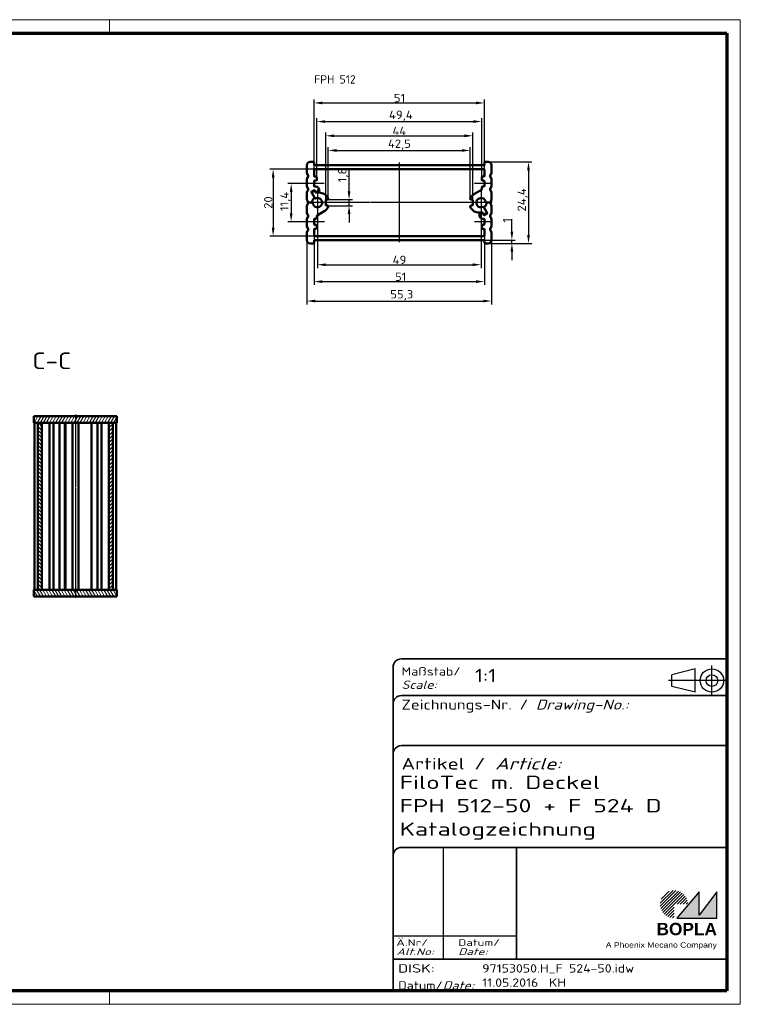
# Model space of a CAD drawing. Header units: millimetres. Extents: x 1 to 419, y 1 to 296.
# Tile 3 of 3: x 203 to 419, y 1 to 296. Entities that reach past the tile are written whole.
import ezdxf
from ezdxf.enums import TextEntityAlignment as Align

# ---------------------------------------------------------------- set-up
doc = ezdxf.new("R2010")
doc.units = ezdxf.units.MM
for name, pattern in [('ACAD_ISO04W100', [30, 24, -3, 0, -3]), ('CHAIN', [0.3543, 0.2362, -0.0295, 0.0591, -0.0295]), ('DASH_DOT', [0.37, 0.24, -0.06, 0.01, -0.06]), ('DASHED', [0.2067, 0.1654, -0.0413])]:
    doc.linetypes.add(name, pattern=pattern)
doc.layers.get('0').update_dxf_attribs({"lineweight": 25})
for name, color, linetype, lineweight in [('Bemaßung (ISO)', 1, 'Continuous', 25), ('Mittellinie (ISO)', 1, 'DASH_DOT', 25), ('Mittelpunktmarkierung (ISO)', 1, 'DASH_DOT', 25), ('Rahmen (ISO)', 7, 'Continuous', 70), ('Schraffur (ISO)', 1, 'Continuous', 18), ('Sichtbar (ISO)', 7, 'Continuous', 50), ('Sichtbar schmal (ISO)', 1, 'Continuous', 25), ('Symbol (ISO)', 1, 'Continuous', 25), ('Titel (ISO)', 5, 'Continuous', 50), ('Verdeckt (ISO)', 5, 'DASHED', 35)]:
    doc.layers.add(name, color=color, linetype=linetype, lineweight=lineweight)
doc.styles.add('2_5', font='isocpeur.ttf', dxfattribs={"width": 1.1})
doc.styles.add('5', font='isocpeur.ttf', dxfattribs={"width": 1.1})
doc.styles.add('Notiztext (DIN)', font='isocpeur.ttf', dxfattribs={"width": 1.1})
doc.styles.get("Standard").update_dxf_attribs({"font": 'isocpeur.ttf', "width": 1.1})
doc.styles.add('Textstil142', font='isocpeur.ttf', dxfattribs={"width": 1.4})
doc.styles.add('Textstil143', font='isocpeur.ttf', dxfattribs={"width": 1.4})
doc.styles.add('Textstil144', font='isocpeur.ttf', dxfattribs={"width": 1.4})
doc.styles.add('Textstil242', font='isocpeur.ttf', dxfattribs={"width": 1.2})
doc.styles.add('Textstil243', font='isocpeur.ttf', dxfattribs={"width": 1.4})
doc.styles.add('Textstil248', font='isocpeui.ttf', dxfattribs={"width": 1.2})
doc.styles.add('Textstil249', font='isocpeui.ttf', dxfattribs={"width": 1.4})
doc.styles.add('Textstil68', font='isocpeur.ttf', dxfattribs={"width": 1.2})
doc.dimstyles.new('Standard (DIN)', dxfattribs={"dimtxt": 2.5, "dimasz": 2.5, "dimexe": 1, "dimexo": 0, "dimgap": 0.2, "dimtad": 1, "dimdec": 6, "dimrnd": 1e-08, "dimtxsty": '2_5', "dimcen": 0.09, "dimdle": 7, "dimclrd": 256, "dimclre": 256, "dimclrt": 5, "dimadec": 6, "dimazin": 2, "dimtfac": 0.72, "dimtmove": 0, "dimatfit": 3, "dimfxl": 1, "dimtolj": 1, "dimlwd": -1, "dimlwe": -1, "dimarcsym": 0})

# ---------------------------------------------------------------- blocks, each defined once
blk = doc.blocks.new('Ränder Bopla-A3-Rahmen')
at = {"color": 1, "linetype": 'Continuous', "lineweight": 18}
for p, q in [((1, 296), (419, 296)), ((1, 1), (1, 296)), ((125, 296), (125, 292)), ((230, 296), (230, 292)), ((419, 296), (419, 1)), ((125, 5), (125, 1)), ((230, 5), (230, 1)), ((419, 1), (1, 1))]:
    blk.add_line(p, q, dxfattribs=at)
at = {"color": 3, "linetype": 'Continuous', "lineweight": 70}
for p, q in [((20, 292), (415, 292)), ((20, 5), (20, 292)), ((415, 292), (415, 5)), ((415, 5), (20, 5))]:
    blk.add_line(p, q, dxfattribs=at)
at = {"layer": 'Rahmen (ISO)', "color": 1, "insert": (19, 55), "char_height": 2.03, "width": 168.977, "attachment_point": 7, "rotation": 90, "style": 'Notiztext (DIN)'}
blk.add_mtext('\\fISOCPEUR|b0|i0;\\W1.20;\\H2.0300;"Schutzvermerk nach DIN ISO 16016 beachten" \\fISOCPEUR|b0|i1;\\W1.20;\\H2.0300;"Please pay attention to copyright note DIN ISO 16016"', dxfattribs=at)
blk = doc.blocks.new('*D12')
at = {"layer": 'Bemaßung (ISO)'}
for p, q in [((301.81, 244.58), (301.81, 251.2)), ((295.39, 242.08), (302.81, 242.08)), ((301.81, 240.28), (301.81, 242.08)), ((295.39, 240.28), (302.81, 240.28)), ((301.81, 237.78), (301.81, 235.28))]:
    blk.add_line(p, q, dxfattribs=at)
for points in [[(301.39, 244.58), (302.23, 244.58), (301.81, 242.08)], [(301.39, 237.78), (302.23, 237.78), (301.81, 240.28)]]:
    blk.add_solid(points, dxfattribs=at)
at = {"layer": 'Defpoints', "color": 0}
for p in [(295.39, 242.08), (295.39, 240.28), (301.81, 240.28)]:
    blk.add_point(p, dxfattribs=at)
at = {"layer": 'Bemaßung (ISO)', "color": 5, "insert": (301.61, 247.28), "char_height": 2.5, "attachment_point": 7, "rotation": 90, "style": '2_5'}
blk.add_mtext('\\A1;1,8', dxfattribs=at)
blk = doc.blocks.new('*D13')
at = {"layer": 'Bemaßung (ISO)'}
for p, q in [((289.04, 246.88), (283.46, 246.88)), ((284.46, 244.38), (284.46, 237.98)), ((289.04, 235.48), (283.46, 235.48))]:
    blk.add_line(p, q, dxfattribs=at)
for points in [[(284.04, 244.38), (284.87, 244.38), (284.46, 246.88)], [(284.04, 237.98), (284.87, 237.98), (284.46, 235.48)]]:
    blk.add_solid(points, dxfattribs=at)
at = {"layer": 'Defpoints', "color": 0}
for p in [(289.04, 246.88), (284.46, 235.48), (289.04, 235.48)]:
    blk.add_point(p, dxfattribs=at)
at = {"layer": 'Bemaßung (ISO)', "color": 5, "insert": (284.26, 238.66), "char_height": 2.5, "attachment_point": 7, "rotation": 90, "style": '2_5'}
blk.add_mtext('\\A1;11,4', dxfattribs=at)
blk = doc.blocks.new('*D14')
at = {"layer": 'Bemaßung (ISO)'}
for p, q in [((291.54, 251.18), (278.06, 251.18)), ((279.06, 248.68), (279.06, 233.68)), ((291.54, 231.18), (278.06, 231.18))]:
    blk.add_line(p, q, dxfattribs=at)
for points in [[(278.65, 248.68), (279.48, 248.68), (279.06, 251.18)], [(278.65, 233.68), (279.48, 233.68), (279.06, 231.18)]]:
    blk.add_solid(points, dxfattribs=at)
at = {"layer": 'Defpoints', "color": 0}
for p in [(291.54, 251.18), (279.06, 231.18), (291.54, 231.18)]:
    blk.add_point(p, dxfattribs=at)
at = {"layer": 'Bemaßung (ISO)', "color": 5, "insert": (278.86, 239.33), "char_height": 2.5, "attachment_point": 7, "rotation": 90, "style": '2_5'}
blk.add_mtext('\\A1;20', dxfattribs=at)
blk = doc.blocks.new('*D15')
at = {"layer": 'Bemaßung (ISO)'}
for p, q in [((350.58, 232.48), (350.58, 236.21)), ((342.14, 229.98), (351.58, 229.98)), ((343.49, 228.98), (351.58, 228.98)), ((350.58, 228.98), (350.58, 229.98)), ((350.58, 226.48), (350.58, 223.98))]:
    blk.add_line(p, q, dxfattribs=at)
for points in [[(350.16, 232.48), (350.99, 232.48), (350.58, 229.98)], [(350.16, 226.48), (350.99, 226.48), (350.58, 228.98)]]:
    blk.add_solid(points, dxfattribs=at)
at = {"layer": 'Defpoints', "color": 0}
for p in [(342.14, 229.98), (343.49, 228.98), (350.58, 229.98)]:
    blk.add_point(p, dxfattribs=at)
at = {"layer": 'Bemaßung (ISO)', "color": 5, "insert": (350.38, 235.18), "char_height": 2.5, "attachment_point": 7, "rotation": 90, "style": '2_5'}
blk.add_mtext('\\A1;1', dxfattribs=at)
blk = doc.blocks.new('*D16')
at = {"layer": 'Bemaßung (ISO)'}
for p, q in [((343.49, 253.38), (356.56, 253.38)), ((355.56, 250.88), (355.56, 231.48)), ((343.49, 228.98), (356.56, 228.98))]:
    blk.add_line(p, q, dxfattribs=at)
for points in [[(355.14, 250.88), (355.97, 250.88), (355.56, 253.38)], [(355.14, 231.48), (355.97, 231.48), (355.56, 228.98)]]:
    blk.add_solid(points, dxfattribs=at)
at = {"layer": 'Defpoints', "color": 0}
for p in [(343.49, 253.38), (343.49, 228.98), (355.56, 228.98)]:
    blk.add_point(p, dxfattribs=at)
at = {"layer": 'Bemaßung (ISO)', "color": 5, "insert": (355.36, 238.53), "char_height": 2.5, "attachment_point": 7, "rotation": 90, "style": '2_5'}
blk.add_mtext('\\A1;24,4', dxfattribs=at)
blk = doc.blocks.new('*D17')
at = {"layer": 'Bemaßung (ISO)'}
for p, q in [((292.34, 237.28), (292.34, 221.59)), ((341.34, 237.28), (341.34, 221.59)), ((294.84, 222.59), (338.84, 222.59))]:
    blk.add_line(p, q, dxfattribs=at)
for points in [[(294.84, 223), (294.84, 222.17), (292.34, 222.59)], [(338.84, 223), (338.84, 222.17), (341.34, 222.59)]]:
    blk.add_solid(points, dxfattribs=at)
at = {"layer": 'Defpoints', "color": 0}
for p in [(292.34, 237.28), (341.34, 237.28), (341.34, 222.59)]:
    blk.add_point(p, dxfattribs=at)
at = {"layer": 'Bemaßung (ISO)', "color": 5, "insert": (314.87, 222.79), "char_height": 2.5, "attachment_point": 7, "style": '2_5'}
blk.add_mtext('\\A1;49', dxfattribs=at)
blk = doc.blocks.new('*D18')
at = {"layer": 'Bemaßung (ISO)'}
for p, q in [((291.34, 231.38), (291.34, 216.53)), ((342.34, 231.38), (342.34, 216.53)), ((293.84, 217.53), (339.84, 217.53))]:
    blk.add_line(p, q, dxfattribs=at)
for points in [[(293.84, 217.95), (293.84, 217.11), (291.34, 217.53)], [(339.84, 217.95), (339.84, 217.11), (342.34, 217.53)]]:
    blk.add_solid(points, dxfattribs=at)
at = {"layer": 'Defpoints', "color": 0}
for p in [(291.34, 231.38), (342.34, 231.38), (342.34, 217.53)]:
    blk.add_point(p, dxfattribs=at)
at = {"layer": 'Bemaßung (ISO)', "color": 5, "insert": (315.57, 217.73), "char_height": 2.5, "attachment_point": 7, "style": '2_5'}
blk.add_mtext('\\A1;51', dxfattribs=at)
blk = doc.blocks.new('*D19')
at = {"layer": 'Bemaßung (ISO)'}
for p, q in [((289.19, 229.98), (289.19, 210.71)), ((344.49, 229.98), (344.49, 210.71)), ((291.69, 211.71), (341.99, 211.71))]:
    blk.add_line(p, q, dxfattribs=at)
for points in [[(291.69, 212.13), (291.69, 211.29), (289.19, 211.71)], [(341.99, 212.13), (341.99, 211.29), (344.49, 211.71)]]:
    blk.add_solid(points, dxfattribs=at)
at = {"layer": 'Defpoints', "color": 0}
for p in [(289.19, 229.98), (344.49, 229.98), (344.49, 211.71)]:
    blk.add_point(p, dxfattribs=at)
at = {"layer": 'Bemaßung (ISO)', "color": 5, "insert": (314.16, 211.91), "char_height": 2.5, "attachment_point": 7, "style": '2_5'}
blk.add_mtext('\\A1;55,3', dxfattribs=at)
blk = doc.blocks.new('*D20')
at = {"layer": 'Bemaßung (ISO)'}
for p, q in [((294.84, 241.88), (294.84, 262.21)), ((297.34, 261.21), (336.34, 261.21)), ((338.84, 241.88), (338.84, 262.21))]:
    blk.add_line(p, q, dxfattribs=at)
for points in [[(297.34, 261.63), (297.34, 260.79), (294.84, 261.21)], [(336.34, 261.63), (336.34, 260.79), (338.84, 261.21)]]:
    blk.add_solid(points, dxfattribs=at)
at = {"layer": 'Defpoints', "color": 0}
for p in [(338.84, 261.21), (294.84, 241.88), (338.84, 241.88)]:
    blk.add_point(p, dxfattribs=at)
at = {"layer": 'Bemaßung (ISO)', "color": 5, "insert": (314.78, 261.41), "char_height": 2.5, "attachment_point": 7, "style": '2_5'}
blk.add_mtext('\\A1;44', dxfattribs=at)
blk = doc.blocks.new('*D21')
at = {"layer": 'Bemaßung (ISO)'}
for p, q in [((295.59, 242.34), (295.59, 257.82)), ((298.09, 256.82), (335.59, 256.82)), ((338.09, 242.34), (338.09, 257.82))]:
    blk.add_line(p, q, dxfattribs=at)
for points in [[(298.09, 257.24), (298.09, 256.4), (295.59, 256.82)], [(335.59, 257.24), (335.59, 256.4), (338.09, 256.82)]]:
    blk.add_solid(points, dxfattribs=at)
at = {"layer": 'Defpoints', "color": 0}
for p in [(338.09, 256.82), (295.59, 242.34), (338.09, 242.34)]:
    blk.add_point(p, dxfattribs=at)
at = {"layer": 'Bemaßung (ISO)', "color": 5, "insert": (313.45, 257.02), "char_height": 2.5, "attachment_point": 7, "style": '2_5'}
blk.add_mtext('\\A1;42,5', dxfattribs=at)
blk = doc.blocks.new('*D22')
at = {"layer": 'Bemaßung (ISO)'}
for p, q in [((292.14, 248.78), (292.14, 266.48)), ((341.54, 248.78), (341.54, 266.48)), ((294.64, 265.48), (339.04, 265.48))]:
    blk.add_line(p, q, dxfattribs=at)
for points in [[(294.64, 265.89), (294.64, 265.06), (292.14, 265.48)], [(339.04, 265.89), (339.04, 265.06), (341.54, 265.48)]]:
    blk.add_solid(points, dxfattribs=at)
at = {"layer": 'Defpoints', "color": 0}
for p in [(341.54, 265.48), (292.14, 248.78), (341.54, 248.78)]:
    blk.add_point(p, dxfattribs=at)
at = {"layer": 'Bemaßung (ISO)', "color": 5, "insert": (313.77, 265.68), "char_height": 2.5, "attachment_point": 7, "style": '2_5'}
blk.add_mtext('\\A1;49,4', dxfattribs=at)
blk = doc.blocks.new('*D23')
at = {"layer": 'Bemaßung (ISO)'}
for p, q in [((291.34, 250.98), (291.34, 272.06)), ((342.34, 250.98), (342.34, 272.06)), ((293.84, 271.06), (339.84, 271.06))]:
    blk.add_line(p, q, dxfattribs=at)
for points in [[(293.84, 271.47), (293.84, 270.64), (291.34, 271.06)], [(339.84, 271.47), (339.84, 270.64), (342.34, 271.06)]]:
    blk.add_solid(points, dxfattribs=at)
at = {"layer": 'Defpoints', "color": 0}
for p in [(342.34, 271.06), (291.34, 250.98), (342.34, 250.98)]:
    blk.add_point(p, dxfattribs=at)
at = {"layer": 'Bemaßung (ISO)', "color": 5, "insert": (315.23, 271.26), "char_height": 2.5, "attachment_point": 7, "style": '2_5'}
blk.add_mtext('\\A1;51', dxfattribs=at)
blk = doc.blocks.new('Schriftfelder Katalogzeichnung')
at = {"layer": 'Schraffur (ISO)'}
h = blk.add_hatch(dxfattribs=at)
h.set_pattern_fill('ANSI31', color=1, scale=5.08, style=0)
h.set_pattern_definition([(45, (0, 0), (-0.4490128, 0.4490128), [])])
edge = h.paths.add_edge_path()
edge.add_line((395.78, 37.31), (391.63, 37.31))
edge.add_line((391.63, 37.31), (391.63, 33.16))
edge.add_arc((391.63, 37.31), 4.15, 0, 270, ccw=False)
blk.add_hatch(color=7, dxfattribs=at).paths.add_polyline_path([(392.48, 33.16), (404.48, 33.16), (404.48, 40.96), (399.18, 34.06), (399.18, 40.96)])
at = {"color": 5, "linetype": 'Continuous'}
for p, q in [((397.98, 107.81), (390.98, 106.06)), ((397.98, 100.81), (397.98, 107.81)), ((390.98, 102.56), (390.98, 106.06)), ((397.98, 100.81), (390.98, 102.56))]:
    blk.add_line(p, q, dxfattribs=at)
at = {"color": 1, "linetype": 'ACAD_ISO04W100'}
for p, q in [((402.98, 99.81), (402.98, 108.81)), ((407.48, 104.31), (389.98, 104.31))]:
    blk.add_line(p, q, dxfattribs=at)
at = {"color": 1, "linetype": 'Continuous', "lineweight": 25}
for p, q in [((322.48, 54.31), (322.48, 20.81)), ((307.48, 27.81), (344.48, 27.81))]:
    blk.add_line(p, q, dxfattribs=at)
at = {"color": 7, "linetype": 'Continuous'}
for p, q in [((399.18, 40.96), (392.48, 33.16)), ((404.48, 40.96), (399.18, 34.06)), ((399.18, 34.06), (399.18, 40.96)), ((404.48, 33.16), (404.48, 40.96)), ((392.48, 33.16), (404.48, 33.16))]:
    blk.add_line(p, q, dxfattribs=at)
at = {"color": 5, "linetype": 'Continuous'}
for radius in [3.5, 1.75]:
    blk.add_circle((402.98, 104.31), radius, dxfattribs=at)
at = {"layer": 'Titel (ISO)', "lineweight": 18}
for p, q in [((410.48, 7.31), (411.48, 7.31)), ((411.48, 7.31), (411.48, 8.31))]:
    blk.add_line(p, q, dxfattribs=at)
at = {"layer": 'Verdeckt (ISO)', "color": 5, "linetype": 'Continuous', "lineweight": 35}
for p, q in [((407.48, 110.81), (309.98, 110.81)), ((307.48, 108.31), (307.48, 11.31)), ((407.48, 99.81), (309.98, 99.81)), ((407.48, 84.81), (309.98, 84.81)), ((407.48, 54.31), (309.98, 54.31)), ((407.48, 20.81), (307.48, 20.81))]:
    blk.add_line(p, q, dxfattribs=at)
at = {"layer": 'Verdeckt (ISO)', "color": 5, "linetype": 'Continuous'}
blk.add_line((344.48, 54.31), (344.48, 20.81), dxfattribs=at)
at = {"layer": 'Verdeckt (ISO)', "color": 5, "linetype": 'Continuous', "lineweight": 35}
for centre in [(309.98, 108.31), (309.98, 97.31), (309.98, 82.31), (309.98, 51.81)]:
    blk.add_arc(centre, 2.5, 90, 180, dxfattribs=at)
at = {"color": 5, "style": 'Textstil142', "width": 1.4}
blk.add_text('DISK:', height=2.5, dxfattribs=at).set_placement((308.98, 16.81))
at = {"color": 7, "insert": (309.98, 77.64), "char_height": 3.5, "attachment_point": 7}
blk.add_mtext('\\fISOCPEUR|b0|i0;\\W1.30;\\H3.5000;Artikel / \\fISOCPEUR|b0|i1;\\W1.30;\\H3.5000;Article:', dxfattribs=at)
at = {"color": 5, "insert": (308.98, 11.72), "char_height": 2.5, "attachment_point": 7}
blk.add_mtext('\\fISOCPEUR|b0|i0;\\W1.20;\\H2.5000;Datum/\\fISOCPEUR|b0|i1;\\W1.20;\\H2.5000;Date:', dxfattribs=at)
at = {"color": 5, "style": 'Textstil68', "width": 1.2}
for tag, p in [('DATEINAME_001', (334.18, 16.81)), ('ERSTELLUNGSDATUM_001', (334.18, 12.56)), ('50-Namenskürzel_001', (354.18, 12.56))]:
    blk.add_attdef(tag, p, '', height=2.5, dxfattribs=at)
at = {"layer": 'Sichtbar schmal (ISO)', "color": 1}
for s, height, style, width, p in [('Maßstab/', 2.5, 'Textstil68', 1.2, (309.98, 105.81)), ('Scale:', 2.5, 'Textstil248', 1.2, (309.98, 101.81)), ('Ä.Nr/', 2, 'Textstil144', 1.4, (308.48, 24.81)), ('Datum/', 2, 'Textstil144', 1.4, (326.98, 24.81)), ('Alt.No:', 2, 'Textstil249', 1.4, (308.48, 22.06)), ('Date:', 2, 'Textstil249', 1.4, (326.98, 22.06))]:
    blk.add_text(s, height=height, dxfattribs=dict(at, style=style, width=width)).set_placement(p)
at = {"layer": 'Sichtbar schmal (ISO)', "color": 1, "insert": (309.98, 94.71), "char_height": 3, "attachment_point": 7}
blk.add_mtext('\\fISOCPEUR|b0|i0;\\W1.20;\\H3.0000;Zeichnungs-Nr. / \\fISOCPEUR|b0|i1;\\W1.20;\\H3.0000;Drawing-No.:', dxfattribs=at)
at = {"layer": 'Sichtbar schmal (ISO)', "color": 1, "style": 'Textstil144', "width": 1.4}
for tag, p in [('19-Ä-Nr._-10-', (309.48, 53.56)), ('19-Datum_-10-', (324.48, 53.56)), ('18-Ä-Nr._-9-', (309.48, 51.06)), ('18-Datum_-9-', (324.48, 51.06)), ('17-Ä-Nr._-8-', (309.48, 48.56)), ('17-Datum_-8-', (324.48, 48.56)), ('16-Ä-Nr._-7-', (309.48, 46.06)), ('16-Datum_-7-', (324.48, 46.06)), ('15-Ä-Nr._-6-', (309.48, 43.56)), ('14-Ä-Nr._-5-', (309.48, 41.06)), ('15-Datum_-6-', (324.48, 43.56)), ('13-Ä-Nr._-4-', (309.48, 38.56)), ('14-Datum_-5-', (324.48, 41.06)), ('13-Datum_-4-', (324.48, 38.56)), ('12-Ä-Nr._-3-', (309.48, 36.06)), ('12-Datum_-3-', (324.48, 36.06)), ('11-Ä-Nr._-2-', (309.48, 33.56)), ('11-Datum_-2-', (324.48, 33.56)), ('10-Ä-Nr._-1-', (309.48, 31.06)), ('10-Datum_-1-', (324.48, 31.06))]:
    blk.add_attdef(tag, text='', height=2, dxfattribs=at).set_placement(p, align=Align.TOP_LEFT)
at = {"layer": 'Titel (ISO)', "color": 7, "insert": (404.48, 27.96), "char_height": 3.7, "width": 19.8847, "attachment_point": 9, "style": 'Notiztext (DIN)'}
blk.add_mtext('\\fArial|b1|i0;\\H3.7000;BOPLA', dxfattribs=at)
at = {"layer": 'Titel (ISO)', "color": 5, "insert": (404.48, 23.81), "char_height": 1.6, "width": 34.8824, "attachment_point": 9, "style": 'Notiztext (DIN)'}
blk.add_mtext('\\fArial|b0|i0;\\W1.15;\\H1.6000;A Phoenix Mecano Company', dxfattribs=at)
at = {"layer": 'Titel (ISO)', "color": 7}
for tag, p, height, style, width in [('02-Maßstab_001', (332, 103.81), 4, 'Textstil242', 1.2), ('07-Artikel-Modell_001', (309.43, 71.81), 3.98, 'Textstil243', 1.4), ('08-Artikel-Benennung_001', (309.42, 64.81), 4, 'Textstil143', 1.4), ('09-Artikel-Benennung_(2.Zeile)_001', (309.43, 57.81), 3.98, 'Textstil243', 1.4)]:
    blk.add_attdef(tag, p, '', height=height, dxfattribs=dict(at, style=style, width=width))
at = {"layer": 'Titel (ISO)', "color": 7, "style": 'Textstil143', "width": 1.4}
blk.add_attdef('03-Zchn.Nr.', text='', height=4, dxfattribs=at).set_placement((332.48, 92.31), align=Align.TOP_LEFT)

msp = doc.modelspace()

# ---------------------------------------------------------------- hatches: boundary and pattern name
at = {"layer": 'Schraffur (ISO)'}
h = msp.add_hatch(dxfattribs=at)
h.set_pattern_fill('ANSI31', color=256, scale=6.35, angle=14.999977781, style=0)
h.set_pattern_definition([(59.99998, (0, 0), (-0.6874075, 0.3968753), [])])
h.paths.add_polyline_path([(207.3756236, 175.1747177), (208.6256236, 175.1747177), (209.8256236, 175.1747177), (229.8256236, 175.1747177), (231.0256236, 175.1747177), (232.2756236, 175.1747177), (232.2756236, 177.1747177), (207.3756236, 177.1747177)])
h = msp.add_hatch(dxfattribs=at)
h.set_pattern_fill('ANSI31', color=256, scale=6.35, angle=90.000210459, style=0)
h.set_pattern_definition([(135.0002, (0, 0), (-0.561264, -0.561268), [])])
h.paths.add_polyline_path([(209.8256236, 175.1747177), (208.6256236, 175.1747177), (208.6256236, 125.1747177), (209.8256236, 125.1747177)])
h = msp.add_hatch(dxfattribs=at)
h.set_pattern_fill('ANSI31', color=256, scale=6.35, style=0)
h.set_pattern_definition([(45, (0, 0), (-0.561266, 0.561266), [])])
h.paths.add_polyline_path([(231.0256236, 175.1747177), (229.8256236, 175.1747177), (229.8256236, 125.1747177), (231.0256236, 125.1747177)])
h = msp.add_hatch(dxfattribs=at)
h.set_pattern_fill('ANSI31', color=256, scale=6.35, angle=75.000175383, style=0)
h.set_pattern_definition([(120.00018, (0, 0), (-0.6874064, -0.396877), [])])
h.paths.add_polyline_path([(232.2756236, 125.1747177), (231.0256236, 125.1747177), (229.8256236, 125.1747177), (209.8256236, 125.1747177), (208.6256236, 125.1747177), (207.3756236, 125.1747177), (207.3756236, 123.1747177), (232.2756236, 123.1747177)])

# ---------------------------------------------------------------- linework, layer by layer
at = {"layer": 'Mittellinie (ISO)', "linetype": 'CHAIN'}
for p, q in [((316.8384529, 253.1895869), (316.8384529, 229.3345034)), ((294.3884529, 246.8832045), (289.0384529, 246.8832045)), ((344.6384529, 246.8832045), (339.2384529, 246.8832045)), ((344.6384529, 241.1832045), (289.0384529, 241.1832045)), ((294.4384529, 235.4832045), (289.0384529, 235.4832045)), ((344.6384529, 235.4832045), (339.2884529, 235.4832045)), ((219.8256236, 177.6747177), (219.8256236, 122.6747177))]:
    msp.add_line(p, q, dxfattribs=at)
at = {"layer": 'Mittelpunktmarkierung (ISO)', "linetype": 'CHAIN'}
for p, q in [((292.3384529, 245.0832045), (292.3384529, 237.2832045)), ((341.3384529, 245.0832045), (341.3384529, 237.2832045)), ((296.2384529, 241.1832045), (289.8384529, 241.1832045)), ((343.8384529, 241.1832045), (337.4384529, 241.1832045))]:
    msp.add_line(p, q, dxfattribs=at)
at = {"layer": 'Sichtbar (ISO)'}
for p, q in [((289.1884529, 252.3832045), (289.1884529, 250.2220805)), ((291.1384529, 253.3832045), (290.1884529, 253.3832045)), ((291.3384529, 252.5832045), (291.3384529, 253.1832045)), ((291.3384529, 250.9832045), (291.3384529, 249.1832045)), ((291.5384529, 252.3832045), (342.1384529, 252.3832045)), ((342.1384529, 251.1832045), (291.5384529, 251.1832045)), ((342.3384529, 253.1832045), (342.3384529, 252.5832045)), ((342.3384529, 249.1832045), (342.3384529, 250.9832045)), ((343.4884529, 253.3832045), (342.5384529, 253.3832045)), ((344.4884529, 252.3832045), (344.4884529, 250.2220805)), ((289.1884529, 248.1443284), (289.1884529, 246.2220805)), ((289.2030162, 250.1471592), (289.562209, 249.2581258)), ((289.562209, 249.1082831), (289.2030162, 248.2192497)), ((291.5384529, 248.9832045), (291.9384529, 248.9832045)), ((292.1384529, 248.7832045), (292.1384529, 247.9832045)), ((341.5384529, 247.9832045), (341.5384529, 248.7832045)), ((341.7384529, 248.9832045), (342.1384529, 248.9832045)), ((344.1146969, 249.2581258), (344.4738897, 250.1471592)), ((344.4738897, 248.2192497), (344.1146969, 249.1082831)), ((344.4884529, 248.1443284), (344.4884529, 246.2220805)), ((289.2030162, 246.1471592), (289.562209, 245.2581258)), ((289.562209, 245.1082831), (289.2030162, 244.2192497)), ((291.2178758, 244.924101), (290.611658, 244.574101)), ((291.3384529, 247.5832045), (291.3384529, 246.1832045)), ((291.7033676, 244.4832045), (291.4910809, 244.8508959)), ((291.9384529, 247.7832045), (291.5384529, 247.7832045)), ((291.5384529, 245.9832045), (291.8384529, 245.9832045)), ((292.8384529, 244.9832045), (292.8384529, 244.5832045)), ((339.3384529, 243.7812807), (341.4384529, 244.9937162)), ((341.5384529, 245.1669213), (341.5384529, 245.7832045)), ((342.1384529, 247.7832045), (341.7384529, 247.7832045)), ((341.7384529, 245.9832045), (342.1384529, 245.9832045)), ((342.3384529, 246.1832045), (342.3384529, 247.5832045)), ((344.1146969, 245.2581258), (344.4738897, 246.1471592)), ((344.4738897, 244.2192497), (344.1146969, 245.1082831)), ((289.1884529, 244.1443284), (289.1884529, 242.2220805)), ((289.2030162, 242.1471592), (289.5419441, 241.3082831)), ((290.5384529, 244.3008959), (291.4188742, 242.7759615)), ((291.5447275, 242.5579772), (290.6384529, 244.1276908)), ((290.711658, 244.4008959), (291.2312732, 244.7008959)), ((291.5044783, 244.6276908), (291.7033676, 244.2832045)), ((292.6384529, 244.3832045), (291.8765727, 244.3832045)), ((291.8765727, 244.1832045), (292.8384529, 244.1832045)), ((295.3884529, 242.0832045), (295.0384529, 242.0832045)), ((295.5884529, 242.3397078), (295.5884529, 242.2832045)), ((338.0884529, 242.2832045), (338.0884529, 242.3397078)), ((338.6384529, 242.0832045), (338.2884529, 242.0832045)), ((344.1349618, 241.3082831), (344.4738897, 242.1471592)), ((344.4884529, 244.1443284), (344.4884529, 242.2220805)), ((289.1884529, 238.2220805), (289.1884529, 240.1443284)), ((289.5419441, 241.0581258), (289.2030162, 240.2192497)), ((290.4992955, 241.1832045), (289.7273809, 241.1832045)), ((289.7273809, 241.1832045), (290.7510021, 241.1832045)), ((294.8384529, 241.8832045), (294.8384529, 240.4832045)), ((295.0384529, 240.2832045), (295.3884529, 240.2832045)), ((295.5884529, 240.0832045), (295.5884529, 240.0267011)), ((338.0884529, 240.0267011), (338.0884529, 240.0832045)), ((338.2884529, 240.2832045), (338.6384529, 240.2832045)), ((338.8384529, 240.4832045), (338.8384529, 241.8832045)), ((342.1321783, 239.8084318), (343.0384529, 238.2387181)), ((343.1384529, 238.065513), (342.2580316, 239.5904474)), ((343.949525, 241.1832045), (342.9259037, 241.1832045)), ((343.1776103, 241.1832045), (343.949525, 241.1832045)), ((344.4738897, 240.2192497), (344.1349618, 241.0581258)), ((344.4884529, 238.2220805), (344.4884529, 240.1443284)), ((289.1884529, 234.2220805), (289.1884529, 236.1443284)), ((289.2030162, 238.1471592), (289.562209, 237.2581258)), ((289.562209, 237.1082831), (289.2030162, 236.2192497)), ((291.3384529, 236.1832045), (291.3384529, 234.7832045)), ((291.9384529, 236.3832045), (291.5384529, 236.3832045)), ((292.1384529, 237.1994876), (292.1384529, 236.5832045)), ((294.3384529, 238.5851283), (292.2384529, 237.3726927)), ((341.8003331, 238.1832045), (340.8384529, 238.1832045)), ((340.8384529, 237.3832045), (340.8384529, 237.7832045)), ((341.0384529, 237.9832045), (341.8003331, 237.9832045)), ((342.1384529, 236.3832045), (341.8384529, 236.3832045)), ((342.1724275, 237.7387181), (341.9735382, 238.0832045)), ((341.9735382, 237.8832045), (342.185825, 237.515513)), ((342.3384529, 234.7832045), (342.3384529, 236.1832045)), ((342.9652478, 237.965513), (342.4456326, 237.665513)), ((342.4590301, 237.4423079), (343.0652478, 237.7923079)), ((344.1146969, 237.2581258), (344.4738897, 238.1471592)), ((344.4738897, 236.2192497), (344.1146969, 237.1082831)), ((344.4884529, 234.2220805), (344.4884529, 236.1443284)), ((289.2030162, 234.1471592), (289.562209, 233.2581258)), ((289.562209, 233.1082831), (289.2030162, 232.2192497)), ((291.3384529, 233.1832045), (291.3384529, 231.3832045)), ((291.5384529, 234.5832045), (291.9384529, 234.5832045)), ((291.9384529, 233.3832045), (291.5384529, 233.3832045)), ((292.1384529, 234.3832045), (292.1384529, 233.5832045)), ((341.5384529, 233.5832045), (341.5384529, 234.3832045)), ((341.7384529, 234.5832045), (342.1384529, 234.5832045)), ((342.1384529, 233.3832045), (341.7384529, 233.3832045)), ((342.3384529, 231.3832045), (342.3384529, 233.1832045)), ((344.1146969, 233.2581258), (344.4738897, 234.1471592)), ((344.4738897, 232.2192497), (344.1146969, 233.1082831)), ((289.1884529, 229.9832045), (289.1884529, 232.1443284)), ((291.5384529, 231.1832045), (342.1384529, 231.1832045)), ((344.4884529, 229.9832045), (344.4884529, 232.1443284)), ((290.1884529, 228.9832045), (291.1384529, 228.9832045)), ((291.3384529, 229.1832045), (291.3384529, 229.7832045)), ((342.1384529, 229.9832045), (291.5384529, 229.9832045)), ((342.3384529, 229.7832045), (342.3384529, 229.1832045)), ((342.5384529, 228.9832045), (343.4884529, 228.9832045)), ((232.2756236, 177.1747177), (207.3756236, 177.1747177)), ((207.3756236, 177.1747177), (207.3756236, 175.1747177)), ((232.2756236, 175.1747177), (232.2756236, 177.1747177)), ((207.3756236, 175.1747177), (232.2756236, 175.1747177)), ((207.6256236, 175.1747177), (207.6256236, 125.1747177)), ((209.8256236, 175.1747177), (208.6256236, 175.1747177)), ((208.6256236, 175.1747177), (208.6256236, 125.1747177)), ((209.8256236, 125.1747177), (209.8256236, 175.1747177)), ((212.0256236, 175.1747177), (212.0256236, 125.1747177)), ((213.2256236, 125.1747177), (213.2256236, 175.1747177)), ((215.0256236, 125.1747177), (215.0256236, 175.1747177)), ((216.6256236, 125.1747177), (216.6256236, 175.1747177)), ((216.8256236, 125.1747177), (216.8256236, 175.1747177)), ((218.9256236, 125.1747177), (218.9256236, 175.1747177)), ((220.7256236, 175.1747177), (220.7256236, 125.1747177)), ((224.6256236, 125.1747177), (224.6256236, 175.1747177)), ((226.4256236, 175.1747177), (226.4256236, 125.1747177)), ((227.6256236, 125.1747177), (227.6256236, 175.1747177)), ((231.0256236, 175.1747177), (229.8256236, 175.1747177)), ((229.8256236, 175.1747177), (229.8256236, 125.1747177)), ((231.0256236, 125.1747177), (231.0256236, 175.1747177)), ((232.0256236, 125.1747177), (232.0256236, 175.1747177)), ((232.2756236, 125.1747177), (207.3756236, 125.1747177)), ((207.3756236, 125.1747177), (207.3756236, 123.1747177)), ((208.6256236, 125.1747177), (209.8256236, 125.1747177)), ((229.8256236, 125.1747177), (231.0256236, 125.1747177)), ((232.2756236, 123.1747177), (232.2756236, 125.1747177)), ((207.3756236, 123.1747177), (232.2756236, 123.1747177))]:
    msp.add_line(p, q, dxfattribs=at)
for centre, radius, start, end in [((290.1884529, 252.3832045), 1, 90, 180), ((291.1384529, 253.1832045), 0.2, 0, 90), ((291.5384529, 252.5832045), 0.2, 180, 270), ((291.5384529, 250.9832045), 0.2, 90, 180), ((342.1384529, 252.5832045), 0.2, 270, 0), ((342.1384529, 250.9832045), 0.2, 0, 90), ((342.5384529, 253.1832045), 0.2, 90, 180), ((343.4884529, 252.3832045), 1, 0, 90), ((289.3884529, 250.2220805), 0.2, 180, 202), ((289.3884529, 248.1443284), 0.2, 158, 180), ((289.3767722, 249.1832045), 0.2, 338, 22), ((291.5384529, 249.1832045), 0.2, 180, 270), ((291.9384529, 248.7832045), 0.2, 0, 90), ((291.9384529, 247.9832045), 0.2, 270, 0), ((341.7384529, 248.7832045), 0.2, 90, 180), ((341.7384529, 247.9832045), 0.2, 180, 270), ((342.1384529, 249.1832045), 0.2, 270, 0), ((344.3001336, 249.1832045), 0.2, 158, 202), ((344.2884529, 250.2220805), 0.2, 338, 0), ((344.2884529, 248.1443284), 0.2, 0, 22), ((289.3884529, 246.2220805), 0.2, 180, 202), ((289.3767722, 245.1832045), 0.2, 338, 22), ((291.3178758, 244.7508959), 0.2, 30, 120), ((291.5384529, 247.5832045), 0.2, 90, 180), ((291.5384529, 246.1832045), 0.2, 180, 270), ((291.8384529, 244.9832045), 1, 0, 90), ((341.3384529, 245.1669213), 0.2, 300, 0), ((341.7384529, 245.7832045), 0.2, 90, 180), ((342.1384529, 247.5832045), 0.2, 0, 90), ((342.1384529, 246.1832045), 0.2, 270, 0), ((344.3001336, 245.1832045), 0.2, 158, 202), ((344.2884529, 246.2220805), 0.2, 338, 0), ((289.3884529, 244.1443284), 0.2, 158, 180), ((289.3884529, 242.2220805), 0.2, 180, 202), ((290.711658, 244.4008959), 0.2, 120, 210), ((290.811658, 244.2276908), 0.2, 120, 210), ((292.3384529, 241.1832045), 1.65, 126.206267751, 173.793732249), ((292.3384529, 241.1832045), 1.4, 187.180755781, 112.819244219), ((291.3312732, 244.5276908), 0.2, 30, 120), ((291.2456691, 242.6759615), 0.2, 306.206267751, 30), ((291.7179326, 242.6579772), 0.2, 210, 292.819244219), ((291.8765727, 244.5832045), 0.2, 210, 270), ((291.8765727, 244.3832045), 0.2, 210, 270), ((292.6384529, 244.5832045), 0.2, 270, 0), ((292.8384529, 241.1832045), 3, 24.395752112, 90), ((295.0384529, 241.8832045), 0.2, 90, 180), ((295.3884529, 242.2832045), 0.2, 270, 0), ((295.3884529, 242.3397078), 0.2, 0, 24.395752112), ((338.2884529, 242.3397078), 0.2, 155.604247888, 180), ((338.2884529, 242.2832045), 0.2, 180, 270), ((340.8384529, 241.1832045), 3, 120, 155.604247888), ((338.6384529, 241.8832045), 0.2, 0, 90), ((341.3384529, 241.1832045), 1.4, 7.180755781, 292.819244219), ((344.2884529, 244.1443284), 0.2, 0, 22), ((344.2884529, 242.2220805), 0.2, 338, 0), ((289.3884529, 240.1443284), 0.2, 158, 180), ((289.7273809, 241.3832045), 0.2, 202, 270), ((289.7273809, 240.9832045), 0.2, 90, 158), ((290.4992955, 241.3832045), 0.2, 270, 353.793732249), ((290.7510021, 240.9832045), 0.2, 7.180755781, 90), ((292.8384529, 241.1832045), 3, 300, 335.604247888), ((295.0384529, 240.4832045), 0.2, 180, 270), ((295.3884529, 240.0832045), 0.2, 0, 90), ((295.3884529, 240.0267011), 0.2, 335.604247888, 0), ((338.2884529, 240.0832045), 0.2, 90, 180), ((338.2884529, 240.0267011), 0.2, 180, 204.395752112), ((340.8384529, 241.1832045), 3, 204.395752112, 270), ((338.6384529, 240.4832045), 0.2, 270, 0), ((341.9589732, 239.7084318), 0.2, 30, 112.819244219), ((342.4312367, 239.6904474), 0.2, 126.206267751, 210), ((341.3384529, 241.1832045), 1.65, 306.206267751, 353.793732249), ((342.9259037, 241.3832045), 0.2, 187.180755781, 270), ((343.1776103, 240.9832045), 0.2, 90, 173.793732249), ((343.949525, 241.3832045), 0.2, 270, 338), ((343.949525, 240.9832045), 0.2, 22, 90), ((344.2884529, 240.1443284), 0.2, 0, 22), ((289.3884529, 238.2220805), 0.2, 180, 202), ((289.3884529, 236.1443284), 0.2, 158, 180), ((289.3767722, 237.1832045), 0.2, 338, 22), ((291.5384529, 236.1832045), 0.2, 90, 180), ((291.9384529, 236.5832045), 0.2, 270, 0), ((292.3384529, 237.1994876), 0.2, 120, 180), ((341.0384529, 237.7832045), 0.2, 90, 180), ((341.8384529, 237.3832045), 1, 180, 270), ((341.8003331, 237.9832045), 0.2, 30, 90), ((341.8003331, 237.7832045), 0.2, 30, 90), ((342.1384529, 236.1832045), 0.2, 0, 90), ((342.3456326, 237.8387181), 0.2, 210, 300), ((342.3590301, 237.615513), 0.2, 210, 300), ((342.8652478, 238.1387181), 0.2, 300, 30), ((342.9652478, 237.965513), 0.2, 300, 30), ((344.3001336, 237.1832045), 0.2, 158, 202), ((344.2884529, 238.2220805), 0.2, 338, 0), ((344.2884529, 236.1443284), 0.2, 0, 22), ((289.3884529, 234.2220805), 0.2, 180, 202), ((289.3767722, 233.1832045), 0.2, 338, 22), ((291.5384529, 234.7832045), 0.2, 180, 270), ((291.5384529, 233.1832045), 0.2, 90, 180), ((291.9384529, 234.3832045), 0.2, 0, 90), ((291.9384529, 233.5832045), 0.2, 270, 0), ((341.7384529, 234.3832045), 0.2, 90, 180), ((341.7384529, 233.5832045), 0.2, 180, 270), ((342.1384529, 234.7832045), 0.2, 270, 0), ((342.1384529, 233.1832045), 0.2, 0, 90), ((344.3001336, 233.1832045), 0.2, 158, 202), ((344.2884529, 234.2220805), 0.2, 338, 0), ((289.3884529, 232.1443284), 0.2, 158, 180), ((291.5384529, 231.3832045), 0.2, 180, 270), ((342.1384529, 231.3832045), 0.2, 270, 0), ((344.2884529, 232.1443284), 0.2, 0, 22), ((290.1884529, 229.9832045), 1, 180, 270), ((291.1384529, 229.1832045), 0.2, 270, 0), ((291.5384529, 229.7832045), 0.2, 90, 180), ((342.1384529, 229.7832045), 0.2, 0, 90), ((342.5384529, 229.1832045), 0.2, 180, 270), ((343.4884529, 229.9832045), 1, 270, 0)]:
    msp.add_arc(centre, radius, start, end, dxfattribs=at)

# ---------------------------------------------------------------- block references
msp.add_blockref('Ränder Bopla-A3-Rahmen', (0, 0))
msp.add_blockref('Schriftfelder Katalogzeichnung', (7.5158395, -6.3067288)).add_auto_attribs({'DATEINAME_001': '97153050.H_F 524-50.idw', 'ERSTELLUNGSDATUM_001': '11.05.2016', '07-Artikel-Modell_001': 'FiloTec m. Deckel', '50-Namenskürzel_001': 'KH', '02-Maßstab_001': '1:1', '08-Artikel-Benennung_001': 'FPH 512-50 + F 524 D', '09-Artikel-Benennung_(2.Zeile)_001': 'Katalogzeichnung'})

# ---------------------------------------------------------------- texts
at = {"layer": 'Symbol (ISO)', "color": 5, "insert": (291.3772767, 279.3609848), "char_height": 2.5, "width": 13.179498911, "attachment_point": 1, "style": 'Notiztext (DIN)'}
msp.add_mtext('{\\fISOCPEUR|b0|i0;FPH 512}', dxfattribs=at)
at = {"layer": 'Symbol (ISO)', "color": 3, "insert": (206.9295222, 191.2918339), "char_height": 5, "attachment_point": 7, "style": '5'}
msp.add_mtext('C-C ', dxfattribs=at)

# ---------------------------------------------------------------- dimensions: what is measured, and where the dimension line sits
at = {"layer": 'Bemaßung (ISO)'}
for base, p1, p2, angle, override, picture, middle in [((342.3384529, 271.0566611), (291.3384529, 250.9832045), (342.3384529, 250.9832045), 180, {"dimgap": 0.2, "dimdec": 6, "dimtol": 0, "dimlim": 0, "dimtp": 0, "dimtm": 0, "dimtdec": 2, "dimtofl": 0, "dimatfit": 1}, '*D23', (316.6043278, 271.0566611)), ((341.5384529, 265.4778798), (292.1384529, 248.7832045), (341.5384529, 248.7832045), 180, {"dimgap": 0.2, "dimdec": 6, "dimtol": 0, "dimlim": 0, "dimtp": 0, "dimtm": 0, "dimtdec": 2, "dimtofl": 0, "dimatfit": 1}, '*D22', (317.1344433, 265.4778798)), ((338.8384529, 261.2097698), (294.8384529, 241.8832045), (338.8384529, 241.8832045), 180, {"dimgap": 0.2, "dimdec": 6, "dimtol": 0, "dimlim": 0, "dimtp": 0, "dimtm": 0, "dimtdec": 2, "dimtofl": 0, "dimatfit": 1}, '*D20', (316.7082306, 261.2097698)), ((338.0884529, 256.8185446), (295.5884529, 242.3397078), (338.0884529, 242.3397078), 180, {"dimgap": 0.2, "dimdec": 6, "dimtol": 0, "dimlim": 0, "dimtp": 0, "dimtm": 0, "dimtdec": 2, "dimtofl": 0, "dimatfit": 1}, '*D21', (316.6810689, 256.8185446)), ((279.0648052, 231.1832045), (291.5384529, 251.1832045), (291.5384529, 231.1832045), 90, {"dimgap": 0.2, "dimdec": 6, "dimtol": 0, "dimlim": 0, "dimtp": 0, "dimtm": 0, "dimtdec": 2, "dimtofl": 0, "dimatfit": 1}, '*D14', (279.0648052, 240.975635)), ((301.8094698, 240.2832045), (295.3884529, 242.0832045), (295.3884529, 240.2832045), 90, {"dimgap": 0.2, "dimdec": 6, "dimtol": 0, "dimlim": 0, "dimtp": 0, "dimtm": 0, "dimtdec": 2, "dimtofl": 1, "dimatfit": 1}, '*D12', (301.8094698, 249.1394544)), ((355.5556642, 228.9832045), (343.4884529, 253.3832045), (343.4884529, 228.9832045), 90, {"dimgap": 0.2, "dimdec": 6, "dimtol": 0, "dimlim": 0, "dimtp": 0, "dimtm": 0, "dimtdec": 2, "dimtofl": 0, "dimatfit": 1}, '*D16', (355.5556642, 241.8970674)), ((284.4564687, 235.4832045), (289.0384529, 246.8832045), (289.0384529, 235.4832045), 90, {"dimgap": 0.2, "dimdec": 6, "dimtol": 0, "dimlim": 0, "dimtp": 0, "dimtm": 0, "dimtdec": 2, "dimtofl": 0, "dimatfit": 1}, '*D13', (284.4564687, 241.3380998)), ((341.3384529, 222.5881883), (292.3384529, 237.2832045), (341.3384529, 237.2832045), 180, {"dimgap": 0.2, "dimdec": 6, "dimtol": 0, "dimlim": 0, "dimtp": 0, "dimtm": 0, "dimtdec": 2, "dimtofl": 0, "dimatfit": 1}, '*D17', (316.6545474, 222.5881883)), ((350.5766451, 229.9832045), (343.4884529, 228.9832045), (342.1384529, 229.9832045), 90, {"dimgap": 0.2, "dimdec": 6, "dimtol": 0, "dimlim": 0, "dimtp": 0, "dimtm": 0, "dimtdec": 2, "dimtofl": 1, "dimatfit": 1}, '*D15', (350.5766451, 235.5957045)), ((344.4884529, 211.7099509), (289.1884529, 229.9832045), (344.4884529, 229.9832045), 180, {"dimgap": 0.2, "dimdec": 6, "dimtol": 0, "dimlim": 0, "dimtp": 0, "dimtm": 0, "dimtdec": 2, "dimtofl": 0, "dimatfit": 1}, '*D19', (317.2529196, 211.7099509))]:
    dim = msp.add_linear_dim(base=base, p1=p1, p2=p2, angle=angle, dimstyle='Standard (DIN)', override=override, dxfattribs=at)
    dim.commit()
    dim.dimension.update_dxf_attribs({"geometry": picture, "text_midpoint": middle, "dimtype": 160})
dim = msp.add_linear_dim(base=(342.3384529, 217.5290247), p1=(291.3384529, 231.3832045), p2=(342.3384529, 231.3832045), dimstyle='Standard (DIN)', override={"dimgap": 0.2, "dimdec": 6, "dimtol": 0, "dimlim": 0, "dimtp": 0, "dimtm": 0, "dimtdec": 2, "dimtofl": 0, "dimatfit": 1}, dxfattribs=at)
dim.commit()
dim.dimension.update_dxf_attribs({"geometry": '*D18', "text_midpoint": (316.9466525, 217.5290247), "dimtype": 160})

doc.saveas('drawing.dxf')
